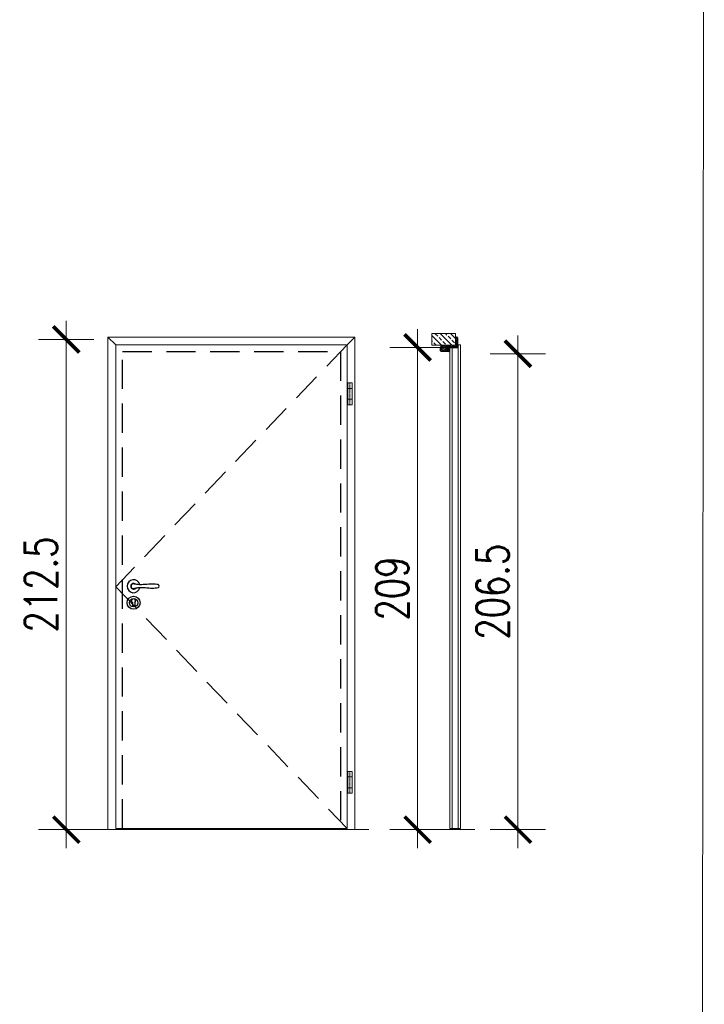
# Model space of a CAD drawing. Header units: millimetres. Extents: x 23192 to 149900, y -396339 to -79279.
# Tile 115 of 136: x 80319 to 80616, y -211054 to -210627. Entities that reach past the tile are written whole.
import ezdxf

# ---------------------------------------------------------------- set-up
doc = ezdxf.new("R2010")
doc.units = ezdxf.units.MM
doc.linetypes.add('CENTER', pattern=[0.6, 0.375, -0.075, 0.075, -0.075])
doc.linetypes.add('DASHED', pattern=[19.05, 12.7, -6.35])
doc.layers.get('0').update_dxf_attribs({"lineweight": 0})
for name, color, linetype, lineweight in [('0_LEGENDA', 7, 'Continuous', 13), ('Drzwi - hatch', 8, 'Continuous', 5), ('Drzwi KRAWĘDZIE', 7, 'Continuous', 20)]:
    doc.layers.add(name, color=color, linetype=linetype, lineweight=lineweight)
for name, color, linetype in [('Drzwi - klamki', 150, 'Continuous'), ('Drzwi PRZER-DUŻA', 240, 'DASHED'), ('GRUBA', 4, 'Continuous')]:
    doc.layers.add(name, color=color, linetype=linetype)
doc.styles.add('SIMPLEX', font='simplex.shx', dxfattribs={"width": 0.77})
doc.dimstyles.new('OL PB 200', dxfattribs={"dimscale": 4, "dimtxt": 3.5, "dimasz": 0.2, "dimexe": 10, "dimexo": 10, "dimgap": 1, "dimtad": 1, "dimdec": 1, "dimrnd": 0.5, "dimzin": 9, "dimdsep": 46, "dimtxsty": 'SIMPLEX', "dimblk": 'thick_MSz', "dimcen": 0.1, "dimdle": 8, "dimse1": 1, "dimse2": 1, "dimclrd": 256, "dimclre": 256, "dimclrt": 3, "dimadec": 1, "dimazin": 2, "dimtfac": 1, "dimtdec": 1, "dimtix": 1, "dimtofl": 0, "dimtmove": 2, "dimatfit": 3, "dimldrblk": 'thick_MSz', "dimfxl": 10, "dimfxlon": 1, "dimtolj": 1, "dimlwd": -1, "dimlwe": -1, "dimarcsym": 0})

# ---------------------------------------------------------------- blocks, each defined once
blk = doc.blocks.new('thick_MSz')
for p, q in [((0, 15), (0, -15)), ((-10, 0), (10, 0))]:
    blk.add_line(p, q)
at = {"const_width": 2, "elevation": 2}
blk.add_lwpolyline([(-7.07, -7.07), (7.07, 7.07)], dxfattribs=at)
blk = doc.blocks.new('*D306')
at = {"layer": '0_LEGENDA', "transparency": 16777216}
blk.add_line((80491.69, -210770.34), (80491.69, -210977.74), dxfattribs=at)
at = {"layer": 'DEFPOINTS', "color": 0, "transparency": 16777216}
for p in [(80497.87, -210769.54), (80491.69, -210978.54), (80497.87, -210978.54)]:
    blk.add_point(p, dxfattribs=at)
at = {"layer": '0_LEGENDA', "transparency": 16777216, "xscale": 0.8, "yscale": 0.8, "zscale": 0.8}
for p, rotation in [((80491.69, -210769.54), 90), ((80491.69, -210978.54), 270)]:
    blk.add_blockref('thick_MSz', p, dxfattribs=dict(at, rotation=rotation))
at = {"layer": '0_LEGENDA', "color": 3, "transparency": 16777216, "insert": (80480.69, -210874.04), "char_height": 14, "attachment_point": 5, "rotation": 90, "style": 'SIMPLEX'}
blk.add_mtext('\\A1;209', dxfattribs=at)
blk = doc.blocks.new('*D307')
at = {"layer": '0_LEGENDA', "transparency": 16777216}
blk.add_line((80339.46, -210766.84), (80339.46, -210977.74), dxfattribs=at)
at = {"layer": 'DEFPOINTS', "color": 0, "transparency": 16777216}
for p in [(80508.35, -210766.04), (80339.46, -210978.54), (80508.35, -210978.54)]:
    blk.add_point(p, dxfattribs=at)
at = {"layer": '0_LEGENDA', "transparency": 16777216, "xscale": 0.8, "yscale": 0.8, "zscale": 0.8}
for p, rotation in [((80339.46, -210766.04), 90), ((80339.46, -210978.54), 270)]:
    blk.add_blockref('thick_MSz', p, dxfattribs=dict(at, rotation=rotation))
at = {"layer": '0_LEGENDA', "color": 3, "transparency": 16777216, "insert": (80328.46, -210872.29), "char_height": 14, "attachment_point": 5, "rotation": 90, "style": 'SIMPLEX'}
blk.add_mtext('\\A1;212.5', dxfattribs=at)
blk = doc.blocks.new('*D308')
at = {"layer": '0_LEGENDA', "transparency": 16777216}
blk.add_line((80535.16, -210773.09), (80535.16, -210977.74), dxfattribs=at)
at = {"layer": 'DEFPOINTS', "color": 0, "transparency": 16777216}
for p in [(80503.51, -210772.29), (80503.51, -210978.54), (80535.16, -210978.54)]:
    blk.add_point(p, dxfattribs=at)
at = {"layer": '0_LEGENDA', "transparency": 16777216, "xscale": 0.8, "yscale": 0.8, "zscale": 0.8}
for p, rotation in [((80535.16, -210772.29), 90), ((80535.16, -210978.54), 270)]:
    blk.add_blockref('thick_MSz', p, dxfattribs=dict(at, rotation=rotation))
at = {"layer": '0_LEGENDA', "color": 3, "transparency": 16777216, "insert": (80524.16, -210875.41), "char_height": 14, "attachment_point": 5, "rotation": 90, "style": 'SIMPLEX'}
blk.add_mtext('\\A1;206.5', dxfattribs=at)

msp = doc.modelspace()

# ---------------------------------------------------------------- hatches: boundary and pattern name
at = {"layer": 'Drzwi - hatch'}
h = msp.add_hatch(dxfattribs=at)
h.set_pattern_fill('ANSI33', color=256, scale=0.5, angle=-90)
h.set_pattern_definition([(315, (76501.9417, -211034.1188), (2.245064, 2.245064), []), (315, (76501.9417, -211036.364), (2.245064, 2.245064), [1.5875, -0.79375])])
h.paths.add_polyline_path([(80497.873, -210763.538), (80497.873, -210768.538), (80508.073, -210768.538), (80508.073, -210763.538)])
h = msp.add_hatch(dxfattribs=at)
h.set_pattern_fill('AR-CONC', color=256, scale=0.003, angle=-90)
h.set_pattern_definition([(320, (77047.45575, -210539.30876), (-0.047817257, -0.546554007), [0.05715, -0.62865]), (265, (77047.45575, -210539.30876), (0.57317054, 0.10573026), [0.04572, -0.50292175]), (10.451445, (77047.45176, -210539.3543), (0.525353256, -0.44082374), [0.04857003, -0.53427073]), (316.1842, (77047.60815, -210539.30876), (-0.12612698, -0.81323712), [0.085725, -0.942975]), (6.635558, (77047.5976, -210539.3765), (0.74227837, -0.7122124), [0.07285507, -0.80140682]), (261.18415, (77047.60815, -210539.3088), (0.74227837, -0.7122124), [0.0685799, -0.7543792]), (291, (77047.57005, -210539.38496), (-0.306795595, -0.454843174), [0.05715, -0.62865]), (236, (77047.57005, -210539.38496), (0.5525639, -0.185406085), [0.04572, -0.50292]), (341.451445, (77047.5445, -210539.42287), (0.24576831, -0.64024926), [0.04857003, -0.53426981]), (307.5, (77047.45575, -210539.30876), (0.253665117, -0.00926581), [0, -0.496824, 0, -0.51054, 0, -0.504825]), (277.5, (77047.45575, -210539.30876), (0.300541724, -0.200458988), [0, -0.291084, 0, -0.485394, 0, -0.192405]), (237.5, (77047.45575, -210539.13884), (-0.017186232, -0.406771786), [0, -0.1905, 0, -0.59436, 0, -0.78867]), (227.5, (77047.45575, -210539.06264), (0.076279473, -0.444387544), [0, -0.24765, 0, -0.394716, 0, -0.56007])])
h.paths.add_polyline_path([(80501.913, -210771.108, -0.4142136), (80501.753, -210770.948), (80501.753, -210769.378, -0.4142136), (80501.913, -210769.218), (80502.473, -210769.218), (80502.473, -210769.038), (80501.913, -210769.038), (80501.913, -210768.538), (80508.073, -210768.538), (80508.793, -210768.538), (80508.793, -210768.898, -0.4142136), (80508.633, -210769.058), (80504.433, -210769.058, 0.4142136), (80504.093, -210769.398), (80504.093, -210770.578, 0.4142136), (80504.433, -210770.918), (80505.098, -210770.918, -1), (80505.098, -210771.108)])
h.paths.add_polyline_path([(80508.073, -210768.538), (80508.073, -210765.218), (80508.633, -210765.218, -0.4142136), (80508.793, -210765.378), (80508.793, -210767.838), (80508.793, -210768.538)])

# ---------------------------------------------------------------- linework, layer by layer
at = {"linetype": 'CENTER', "ltscale": 0.5}
for p, q in [((80462.357, -210784.907), (80462.357, -210794.407)), ((80462.357, -210953.288), (80462.357, -210962.788))]:
    msp.add_line(p, q, dxfattribs=at)
at = {"linetype": 'DASHED'}
msp.add_lwpolyline([(80461.107, -210768.438), (80360.907, -210873.238), (80461.107, -210978.038)], dxfattribs=at)
at = {"layer": '0_LEGENDA', "linetype": 'ByBlock', "ltscale": 5}
msp.add_line((80613.964, -212469.56), (80615.901, -210164.161), dxfattribs=at)
at = {"layer": 'Drzwi - klamki'}
for p, q in [((80504.273, -210769.459), (80504.273, -210770.588)), ((80504.273, -210770.588), (80504.409, -210770.723)), ((80504.288, -210769.423), (80504.459, -210769.253)), ((80504.666, -210769.538), (80504.373, -210769.538)), ((80504.373, -210769.538), (80504.373, -210770.488)), ((80504.879, -210770.488), (80504.373, -210770.488)), ((80504.415, -210769.438), (80504.529, -210769.323)), ((80504.573, -210769.438), (80504.415, -210769.438)), ((80504.415, -210770.588), (80504.479, -210770.653)), ((80504.592, -210770.588), (80504.415, -210770.588)), ((80504.666, -210769.538), (80504.546, -210770.024)), ((80504.546, -210770.024), (80504.879, -210770.488)), ((80504.573, -210769.438), (80504.759, -210769.253)), ((80504.592, -210770.588), (80504.728, -210770.723)), ((80504.769, -210769.538), (80504.654, -210770.003)), ((80504.654, -210770.003), (80505.016, -210770.507)), ((80504.715, -210769.438), (80504.829, -210769.323)), ((80504.873, -210769.438), (80504.715, -210769.438)), ((80504.734, -210770.588), (80504.798, -210770.653)), ((80504.869, -210770.588), (80504.734, -210770.588)), ((80504.973, -210769.538), (80504.769, -210769.538)), ((80504.873, -210769.438), (80505.059, -210769.253)), ((80504.914, -210770.66), (80504.875, -210770.738)), ((80504.973, -210769.538), (80504.973, -210769.866)), ((80505.015, -210769.438), (80505.129, -210769.323)), ((80505.015, -210769.438), (80505.073, -210769.459)), ((80505.073, -210769.459), (80505.073, -210769.866)), ((80505.073, -210770.738), (80505.214, -210770.752)), ((80505.128, -210769.916), (80505.508, -210769.879)), ((80505.138, -210770.015), (80505.479, -210769.982)), ((80505.523, -210770.285), (80505.523, -210770.022)), ((80505.623, -210770.302), (80505.623, -210769.978)), ((80505.773, -210769.438), (80505.773, -210769.238)), ((80505.773, -210769.238), (80506.773, -210769.238)), ((80505.785, -210769.238), (80505.773, -210769.25)), ((80505.884, -210769.238), (80505.773, -210769.349)), ((80505.887, -210769.438), (80505.773, -210769.325)), ((80505.788, -210769.438), (80505.773, -210769.423)), ((80506.773, -210769.438), (80505.773, -210769.438)), ((80505.983, -210769.238), (80505.783, -210769.438)), ((80505.985, -210769.438), (80505.785, -210769.238)), ((80506.082, -210769.238), (80505.882, -210769.438)), ((80506.084, -210769.438), (80505.884, -210769.238)), ((80506.181, -210769.238), (80505.981, -210769.438)), ((80506.183, -210769.438), (80505.983, -210769.238)), ((80506.279, -210769.238), (80506.079, -210769.438)), ((80506.282, -210769.438), (80506.082, -210769.238)), ((80506.378, -210769.238), (80506.178, -210769.438)), ((80506.381, -210769.438), (80506.181, -210769.238)), ((80506.477, -210769.238), (80506.277, -210769.438)), ((80506.479, -210769.438), (80506.279, -210769.238)), ((80506.576, -210769.238), (80506.376, -210769.438)), ((80506.578, -210769.438), (80506.378, -210769.238)), ((80506.675, -210769.238), (80506.475, -210769.438)), ((80506.677, -210769.438), (80506.477, -210769.238)), ((80506.773, -210769.238), (80506.573, -210769.438)), ((80506.773, -210769.436), (80506.576, -210769.238)), ((80506.773, -210769.337), (80506.672, -210769.438)), ((80506.773, -210769.337), (80506.675, -210769.238)), ((80506.773, -210769.436), (80506.771, -210769.438)), ((80506.773, -210769.238), (80506.773, -210769.438))]:
    msp.add_line(p, q, dxfattribs=at)
at = {"layer": 'Drzwi - klamki', "ltscale": 0.2}
for p, q in [((80367.457, -210872.788), (80367.457, -210873.288)), ((80367.457, -210872.788), (80367.587, -210872.788)), ((80367.457, -210873.288), (80367.587, -210873.288)), ((80368.082, -210880.082), (80368.082, -210881.332)), ((80369.132, -210880.082), (80369.132, -210881.332))]:
    msp.add_line(p, q, dxfattribs=at)
for centre, radius in [((80368.607, -210880.182), 2.8), ((80368.612, -210880.186), 1.8)]:
    msp.add_circle(centre, radius, dxfattribs=at)
at = {"layer": 'Drzwi - klamki'}
for centre, radius, start, end in [((80504.323, -210769.459), 0.05, 135, 180), ((80504.444, -210770.688), 0.05, 225, 270), ((80504.444, -210770.688), 0.05, 270, 45), ((80504.494, -210769.288), 0.05, 90, 135), ((80504.494, -210769.288), 0.05, 315, 90), ((80504.763, -210770.688), 0.05, 225, 270), ((80504.794, -210769.288), 0.05, 90, 135), ((80504.763, -210770.688), 0.05, 270, 45), ((80504.794, -210769.288), 0.05, 315, 90), ((80504.869, -210770.638), 0.05, 333.42534, 90), ((80505.123, -210769.866), 0.15, 180, 275.56341), ((80505.219, -210770.362), 0.25, 215.62394, 327.55941), ((80505.094, -210769.288), 0.05, 90, 135), ((80505.123, -210769.866), 0.05, 180, 275.56341), ((80505.094, -210769.288), 0.05, 315, 90), ((80505.239, -210770.503), 0.25, 264.4299, 319.45857), ((80504.654, -210770.003), 1.019, 319.45857, 341.01553), ((80504.654, -210770.003), 0.919, 327.55941, 339.87884), ((80505.483, -210770.022), 0.04, 0, 95.56341), ((80505.523, -210770.028), 0.15, 89.58751, 95.56341), ((80505.423, -210770.285), 0.1, 339.87884, 0), ((80505.523, -210769.978), 0.1, 0, 89.58751), ((80505.523, -210770.302), 0.1, 341.01553, 0)]:
    msp.add_arc(centre, radius, start, end, dxfattribs=at)
at = {"layer": 'Drzwi - klamki', "ltscale": 0.2}
for centre, radius, start, end in [((80368.607, -210873.038), 2.801, 13.27153, 346.72847), ((80368.607, -210873.038), 1.25, 42.90378, 317.09622), ((80368.607, -210873.038), 1.05, 64.69984, 295.30016), ((80379.017, -210873.038), 0.74, 288.92464, 71.07536), ((80368.607, -210879.382), 0.875, 306.8699, 233.1301), ((80368.607, -210881.332), 0.525, 180, 270), ((80368.607, -210881.332), 0.525, 270, 0)]:
    msp.add_arc(centre, radius, start, end, dxfattribs=at)
for points in [[(80379.257, -210872.338), (80376.757, -210872.088), (80370.461, -210872.338), (80368.607, -210871.988)], [(80379.257, -210873.738), (80376.757, -210873.988), (80370.461, -210873.738), (80368.607, -210874.088)]]:
    msp.add_spline(points, degree=3, dxfattribs=at)
at = {"layer": 'Drzwi KRAWĘDZIE'}
for p, q in [((80357.507, -210978.538), (80357.507, -210765.038)), ((80464.507, -210765.038), (80357.507, -210765.038)), ((80357.507, -210765.038), (80360.907, -210768.438)), ((80464.507, -210765.038), (80461.107, -210768.438)), ((80464.507, -210978.538), (80464.507, -210765.038)), ((80501.913, -210769.038), (80501.913, -210768.538)), ((80505.673, -210769.738), (80505.673, -210977.938)), ((80509.073, -210769.638), (80505.773, -210769.638)), ((80506.673, -210769.638), (80506.673, -210978.038)), ((80509.073, -210768.438), (80510.173, -210768.438)), ((80509.073, -210768.438), (80509.073, -210769.638)), ((80509.073, -210768.438), (80509.073, -210769.638)), ((80509.273, -210768.438), (80509.273, -210978.038)), ((80510.273, -210768.538), (80510.273, -210977.938)), ((80463.307, -210784.907), (80461.407, -210784.907)), ((80461.407, -210784.907), (80461.407, -210794.407)), ((80463.307, -210784.907), (80463.307, -210794.407)), ((80463.307, -210787.307), (80461.407, -210787.307)), ((80463.307, -210792.007), (80461.407, -210792.007)), ((80461.407, -210794.407), (80463.307, -210794.407)), ((80510.273, -210875.838), (80510.273, -210870.238)), ((80463.307, -210953.288), (80461.407, -210953.288)), ((80461.407, -210953.288), (80461.407, -210962.788)), ((80463.307, -210955.688), (80461.407, -210955.688)), ((80463.307, -210953.288), (80463.307, -210962.788)), ((80463.307, -210960.388), (80461.407, -210960.388)), ((80461.407, -210962.788), (80463.307, -210962.788)), ((80351.515, -210978.538), (80470.523, -210978.538)), ((80363.757, -210978.538), (80363.757, -210978.038)), ((80458.257, -210978.538), (80458.257, -210978.038)), ((80499.353, -210978.538), (80516.543, -210978.538)), ((80505.773, -210978.038), (80510.173, -210978.038))]:
    msp.add_line(p, q, dxfattribs=at)
for points in [[(80508.073, -210763.538), (80508.073, -210768.538), (80497.873, -210768.538), (80497.873, -210763.538)], [(80461.107, -210768.438), (80360.907, -210768.438), (80360.907, -210978.038), (80461.107, -210978.038)]]:
    msp.add_lwpolyline(points, close=True, dxfattribs=at)
for centre, start, end in [((80505.773, -210769.738), 90, 180), ((80510.173, -210768.538), 0, 90), ((80505.773, -210977.938), 180, 270), ((80510.173, -210977.938), 270, 0)]:
    msp.add_arc(centre, 0.1, start, end, dxfattribs=at)
at = {"layer": 'Drzwi PRZER-DUŻA'}
msp.add_lwpolyline([(80363.757, -210978.038), (80363.757, -210771.288), (80458.257, -210771.288), (80458.257, -210978.038)], dxfattribs=at)
at = {"layer": 'GRUBA', "ltscale": 0.2}
for p, q in [((80508.073, -210765.218), (80508.073, -210765.038)), ((80508.073, -210765.038), (80508.633, -210765.038)), ((80508.633, -210765.218), (80508.073, -210765.218)), ((80508.793, -210767.838), (80508.793, -210765.378)), ((80508.793, -210768.898), (80508.793, -210767.838)), ((80508.973, -210765.378), (80508.973, -210768.898)), ((80501.573, -210770.948), (80501.573, -210769.378)), ((80501.753, -210769.378), (80501.753, -210770.948)), ((80501.913, -210769.038), (80502.473, -210769.038)), ((80502.473, -210769.218), (80501.913, -210769.218)), ((80501.913, -210771.108), (80505.098, -210771.108)), ((80505.098, -210771.288), (80501.913, -210771.288)), ((80502.473, -210769.038), (80502.473, -210769.218)), ((80504.093, -210770.578), (80504.093, -210769.398)), ((80504.273, -210769.398), (80504.273, -210770.578)), ((80504.433, -210769.058), (80508.633, -210769.058)), ((80508.173, -210769.238), (80504.433, -210769.238)), ((80504.433, -210770.738), (80505.098, -210770.738)), ((80505.098, -210770.918), (80504.433, -210770.918)), ((80508.633, -210769.238), (80508.173, -210769.238))]:
    msp.add_line(p, q, dxfattribs=at)
for centre, radius, start, end in [((80508.633, -210765.378), 0.34, 0, 90), ((80508.633, -210765.378), 0.16, 0, 90), ((80501.913, -210769.378), 0.34, 90, 180), ((80501.913, -210770.948), 0.34, 180, 270), ((80501.913, -210769.378), 0.16, 90, 180), ((80501.913, -210770.948), 0.16, 180, 270), ((80504.433, -210769.398), 0.34, 90, 180), ((80504.433, -210770.578), 0.34, 180, 270), ((80504.433, -210769.398), 0.16, 90, 180), ((80504.433, -210770.578), 0.16, 180, 270), ((80505.098, -210771.013), 0.275, 270, 90), ((80505.098, -210771.013), 0.095, 270, 90), ((80508.633, -210768.898), 0.16, 270, 0), ((80508.633, -210768.898), 0.34, 270, 0)]:
    msp.add_arc(centre, radius, start, end, dxfattribs=at)

# ---------------------------------------------------------------- dimensions: what is measured, and where the dimension line sits
at = {"layer": '0_LEGENDA', "color": 7}
for base, p1, p2, picture, middle in [((80339.458, -210978.538), (80508.353, -210766.038), (80508.353, -210978.538), '*D307', (80328.458, -210872.288)), ((80491.688, -210978.538), (80497.873, -210769.538), (80497.873, -210978.538), '*D306', (80480.688, -210874.038)), ((80535.1591, -210978.53796), (80503.5058, -210772.28795), (80503.5058, -210978.53796), '*D308', (80524.1591, -210875.41296))]:
    dim = msp.add_linear_dim(base=base, p1=p1, p2=p2, angle=90, dimstyle='OL PB 200', dxfattribs=at)
    dim.commit()
    dim.dimension.update_dxf_attribs({"geometry": picture, "text_midpoint": middle})

doc.saveas('drawing.dxf')
